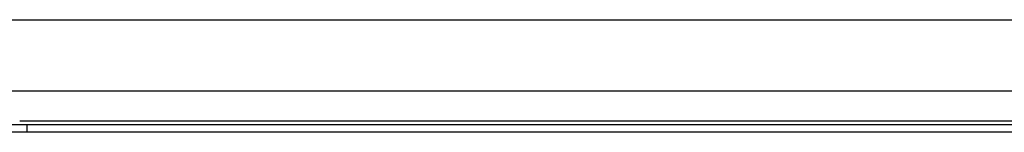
# Model space of a CAD drawing. Header units: inches. Extents: x 17 to 570, y 51 to 268.
# Tile 79 of 256: x 39.95 to 48.533, y 147.365 to 148.348. Entities that reach past the tile are written whole.
import ezdxf

# ---------------------------------------------------------------- set-up
doc = ezdxf.new("R2010")
doc.units = ezdxf.units.IN
doc.header["$MEASUREMENT"] = 0
doc.layers.add('Visible Edges(ANSI)', color=7, linetype='Continuous', lineweight=25)
doc.layers.add('Visible Tangent Edges(ANSI)', color=7, linetype='Continuous', lineweight=25)

msp = doc.modelspace()

# ---------------------------------------------------------------- linework, layer by layer
at = {"layer": 'Visible Edges(ANSI)'}
for p, q in [((18.0055, 148.3481), (75.9415, 148.3481)), ((54.2691, 147.7231), (39.678, 147.7231)), ((39.704, 147.4331), (40.016, 147.4331)), ((40.016, 147.4331), (53.931, 147.4331)), ((40.016, 147.3651), (39.704, 147.3651)), ((53.931, 147.3651), (40.016, 147.3651))]:
    msp.add_line(p, q, dxfattribs=at)
at = {"layer": 'Visible Tangent Edges(ANSI)'}
for p, q in [((39.9496, 147.4641), (53.9975, 147.4641)), ((40.016, 147.3651), (40.016, 147.4331))]:
    msp.add_line(p, q, dxfattribs=at)

doc.saveas('drawing.dxf')
